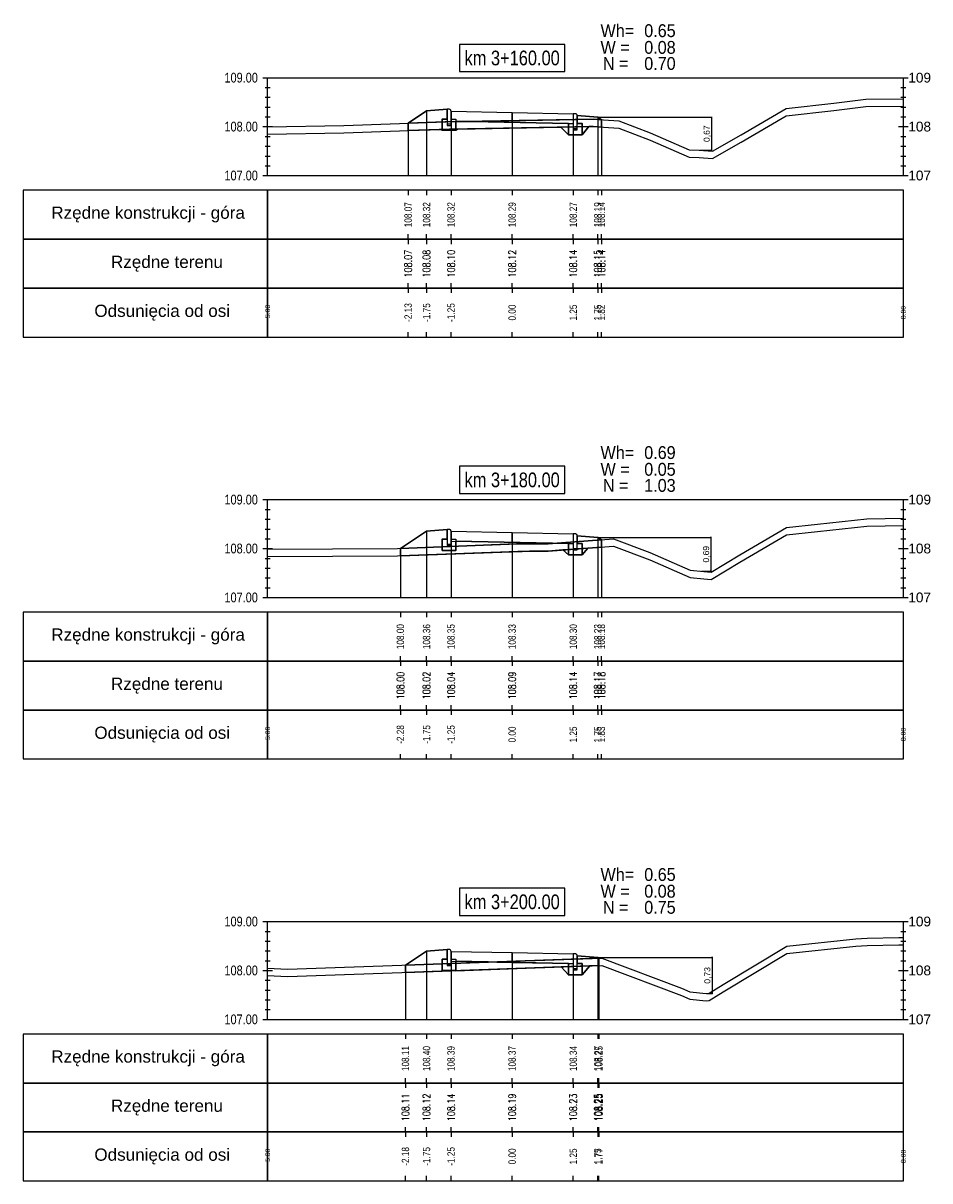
# Model space of a CAD drawing. Extents: x 7537626 to 7538805, y 5722894 to 5725486.
# Tile 71 of 105: x 7538498 to 7538517, y 5725387 to 5725410. Entities that reach past the tile are written whole.
import ezdxf

# ---------------------------------------------------------------- set-up
doc = ezdxf.new("R2010")
doc.units = 0
doc.header["$PDMODE"] = 35
doc.header["$PDSIZE"] = 0.3
for name, color, linetype in [('C-DROGI-PROFILE', 7, 'Continuous'), ('C-DROGI-PROFILE-ETYKIETY', 7, 'Continuous'), ('C-DROGI-PRZEKROJE-ETYKIETY', 7, 'Continuous'), ('C-POPRZECZKA-przekrój', 2, 'Continuous'), ('C-POPRZECZKA-widok', 1, 'Continuous')]:
    doc.layers.add(name, color=color, linetype=linetype)
for name, color, linetype, true_color in [('C-humus', 7, 'Continuous', 0x003df5), ('C-Teren', 7, 'Continuous', 0x008521), ('poprzeczki', 7, 'Continuous', 0x0000d6)]:
    doc.layers.add(name, color=color, linetype=linetype, true_color=true_color)
for name, color, linetype, lineweight, plot in [('D-1.pow. hum.', 7, 'Continuous', 30, False), ('D-2.wykop', 30, 'Continuous', 30, False), ('D-3.nasyp', 4, 'Continuous', 30, False)]:
    doc.layers.add(name, color=color, linetype=linetype, lineweight=lineweight, plot=plot)
doc.layers.add('D-roboty-ziemne-opis', color=2, linetype='Continuous', lineweight=30)
doc.styles.add('2mm08', font='arial.ttf', dxfattribs={"width": 0.8})
doc.styles.add('opis_50', font='arial.ttf', dxfattribs={"height": 0.125})
doc.styles.get("Standard").update_dxf_attribs({"font": 'arial.ttf'})
doc.dimstyles.new('OPIS_50', dxfattribs={"dimscale": 0.5, "dimtxt": 0.125, "dimasz": 0.25, "dimexe": 0.1, "dimexo": 0.15, "dimgap": 0.1, "dimtad": 1, "dimzin": 0, "dimtxsty": 'opis_50', "dimblk": 'ARCHTICK', "dimcen": 0.15, "dimdle": 0.1, "dimaunit": 2, "dimadec": 4, "dimazin": 0, "dimtfac": 1, "dimtmove": 0, "dimatfit": 3, "dimfxl": 1, "dimarcsym": 0})

# ---------------------------------------------------------------- blocks, each defined once
blk = doc.blocks.new('_ArchTick')
at = {"color": 0, "linetype": 'ByBlock', "const_width": 0.15}
blk.add_lwpolyline([(-0.5, -0.5), (0.5, 0.5)], dxfattribs=at)
blk = doc.blocks.new('*D153')
at = {"layer": 'Defpoints', "color": 0, "transparency": 16777216}
for p in [(7538510.068, 5725408.531), (7538512.141, 5725407.859), (7538512.393, 5725407.859)]:
    blk.add_point(p, dxfattribs=at)
at = {"layer": 'poprzeczki', "color": 0, "lineweight": -2, "transparency": 16777216}
for p, q in [((7538510.083, 5725408.531), (7538512.403, 5725408.531)), ((7538512.393, 5725408.541), (7538512.393, 5725407.849)), ((7538512.156, 5725407.859), (7538512.403, 5725407.859))]:
    blk.add_line(p, q, dxfattribs=at)
at = {"layer": 'poprzeczki', "color": 0, "lineweight": -2, "transparency": 16777216, "xscale": 0.025, "yscale": 0.025, "zscale": 0.025}
for p, rotation in [((7538512.393, 5725408.531), 90), ((7538512.393, 5725407.859), 270)]:
    blk.add_blockref('_ArchTick', p, dxfattribs=dict(at, rotation=rotation))
at = {"layer": 'poprzeczki', "color": 0, "transparency": 16777216, "insert": (7538512.308, 5725408.195), "char_height": 0.125, "attachment_point": 5, "rotation": 90, "style": 'opis_50'}
blk.add_mtext('0,67', dxfattribs=at)
blk = doc.blocks.new('*D154')
at = {"layer": 'Defpoints', "color": 0, "transparency": 16777216}
for p in [(7538510.068, 5725399.943), (7538512.177, 5725399.254), (7538512.38, 5725399.254)]:
    blk.add_point(p, dxfattribs=at)
at = {"layer": 'poprzeczki', "color": 0, "lineweight": -2, "transparency": 16777216}
for p, q in [((7538510.083, 5725399.943), (7538512.39, 5725399.943)), ((7538512.38, 5725399.953), (7538512.38, 5725399.244)), ((7538512.192, 5725399.254), (7538512.39, 5725399.254))]:
    blk.add_line(p, q, dxfattribs=at)
at = {"layer": 'poprzeczki', "color": 0, "lineweight": -2, "transparency": 16777216, "xscale": 0.025, "yscale": 0.025, "zscale": 0.025}
for p, rotation in [((7538512.38, 5725399.943), 90), ((7538512.38, 5725399.254), 270)]:
    blk.add_blockref('_ArchTick', p, dxfattribs=dict(at, rotation=rotation))
at = {"layer": 'poprzeczki', "color": 0, "transparency": 16777216, "insert": (7538512.295, 5725399.598), "char_height": 0.125, "attachment_point": 5, "rotation": 90, "style": 'opis_50'}
blk.add_mtext('0,69', dxfattribs=at)
blk = doc.blocks.new('*D155')
at = {"layer": 'Defpoints', "color": 0, "transparency": 16777216}
for p in [(7538510.068, 5725391.356), (7538512.282, 5725390.622), (7538512.406, 5725390.622)]:
    blk.add_point(p, dxfattribs=at)
at = {"layer": 'poprzeczki', "color": 0, "lineweight": -2, "transparency": 16777216}
for p, q in [((7538510.083, 5725391.356), (7538512.416, 5725391.356)), ((7538512.406, 5725391.366), (7538512.406, 5725390.612)), ((7538512.297, 5725390.622), (7538512.416, 5725390.622))]:
    blk.add_line(p, q, dxfattribs=at)
at = {"layer": 'poprzeczki', "color": 0, "lineweight": -2, "transparency": 16777216, "xscale": 0.025, "yscale": 0.025, "zscale": 0.025}
for p, rotation in [((7538512.406, 5725391.356), 90), ((7538512.406, 5725390.622), 270)]:
    blk.add_blockref('_ArchTick', p, dxfattribs=dict(at, rotation=rotation))
at = {"layer": 'poprzeczki', "color": 0, "transparency": 16777216, "insert": (7538512.321, 5725390.989), "char_height": 0.125, "attachment_point": 5, "rotation": 90, "style": 'opis_50'}
blk.add_mtext('0,73', dxfattribs=at)

msp = doc.modelspace()

# ---------------------------------------------------------------- linework, layer by layer
at = {"layer": 'C-DROGI-PROFILE', "color": 7, "linetype": 'Continuous', "lineweight": -3}
for p, q in [((7538506.191, 5725407.039), (7538506.191, 5725406.939)), ((7538506.568, 5725407.039), (7538506.568, 5725406.939)), ((7538507.068, 5725407.039), (7538507.068, 5725406.939)), ((7538508.318, 5725407.039), (7538508.318, 5725406.939)), ((7538509.568, 5725407.039), (7538509.568, 5725406.939)), ((7538510.068, 5725407.039), (7538510.068, 5725406.939)), ((7538510.143, 5725407.039), (7538510.143, 5725406.939)), ((7538506.191, 5725406.039), (7538506.191, 5725406.139)), ((7538506.568, 5725406.039), (7538506.568, 5725406.139)), ((7538507.068, 5725406.039), (7538507.068, 5725406.139)), ((7538508.318, 5725406.039), (7538508.318, 5725406.139)), ((7538509.568, 5725406.039), (7538509.568, 5725406.139)), ((7538510.068, 5725406.039), (7538510.068, 5725406.139)), ((7538510.143, 5725406.039), (7538510.143, 5725406.139)), ((7538506.191, 5725406.039), (7538506.191, 5725405.939)), ((7538506.568, 5725406.039), (7538506.568, 5725405.939)), ((7538507.068, 5725406.039), (7538507.068, 5725405.939)), ((7538508.318, 5725406.039), (7538508.318, 5725405.939)), ((7538509.568, 5725406.039), (7538509.568, 5725405.939)), ((7538510.068, 5725406.039), (7538510.068, 5725405.939)), ((7538510.143, 5725406.039), (7538510.143, 5725405.939)), ((7538506.191, 5725405.039), (7538506.191, 5725405.139)), ((7538506.191, 5725405.039), (7538506.191, 5725404.939)), ((7538506.568, 5725405.039), (7538506.568, 5725405.139)), ((7538506.568, 5725405.039), (7538506.568, 5725404.939)), ((7538507.068, 5725405.039), (7538507.068, 5725405.139)), ((7538507.068, 5725405.039), (7538507.068, 5725404.939)), ((7538508.318, 5725405.039), (7538508.318, 5725405.139)), ((7538508.318, 5725405.039), (7538508.318, 5725404.939)), ((7538509.568, 5725405.039), (7538509.568, 5725405.139)), ((7538509.568, 5725405.039), (7538509.568, 5725404.939)), ((7538510.068, 5725405.039), (7538510.068, 5725405.139)), ((7538510.068, 5725405.039), (7538510.068, 5725404.939)), ((7538510.143, 5725405.039), (7538510.143, 5725405.139)), ((7538510.143, 5725405.039), (7538510.143, 5725404.939)), ((7538506.191, 5725404.039), (7538506.191, 5725404.139)), ((7538506.568, 5725404.039), (7538506.568, 5725404.139)), ((7538507.068, 5725404.039), (7538507.068, 5725404.139)), ((7538508.318, 5725404.039), (7538508.318, 5725404.139)), ((7538509.568, 5725404.039), (7538509.568, 5725404.139)), ((7538510.068, 5725404.039), (7538510.068, 5725404.139)), ((7538510.143, 5725404.039), (7538510.143, 5725404.139)), ((7538506.033, 5725398.414), (7538506.033, 5725398.314)), ((7538506.568, 5725398.414), (7538506.568, 5725398.314)), ((7538507.068, 5725398.414), (7538507.068, 5725398.314)), ((7538508.318, 5725398.414), (7538508.318, 5725398.314)), ((7538509.568, 5725398.414), (7538509.568, 5725398.314)), ((7538510.068, 5725398.414), (7538510.068, 5725398.314)), ((7538510.144, 5725398.414), (7538510.144, 5725398.314)), ((7538506.033, 5725397.414), (7538506.033, 5725397.514)), ((7538506.033, 5725397.414), (7538506.033, 5725397.314)), ((7538506.568, 5725397.414), (7538506.568, 5725397.514)), ((7538506.568, 5725397.414), (7538506.568, 5725397.314)), ((7538507.068, 5725397.414), (7538507.068, 5725397.514)), ((7538507.068, 5725397.414), (7538507.068, 5725397.314)), ((7538508.318, 5725397.414), (7538508.318, 5725397.514)), ((7538508.318, 5725397.414), (7538508.318, 5725397.314)), ((7538509.568, 5725397.414), (7538509.568, 5725397.514)), ((7538509.568, 5725397.414), (7538509.568, 5725397.314)), ((7538510.068, 5725397.414), (7538510.068, 5725397.514)), ((7538510.068, 5725397.414), (7538510.068, 5725397.314)), ((7538510.144, 5725397.414), (7538510.144, 5725397.514)), ((7538510.144, 5725397.414), (7538510.144, 5725397.314)), ((7538506.033, 5725396.414), (7538506.033, 5725396.514)), ((7538506.568, 5725396.414), (7538506.568, 5725396.514)), ((7538507.068, 5725396.414), (7538507.068, 5725396.514)), ((7538508.318, 5725396.414), (7538508.318, 5725396.514)), ((7538509.568, 5725396.414), (7538509.568, 5725396.514)), ((7538510.068, 5725396.414), (7538510.068, 5725396.514)), ((7538510.144, 5725396.414), (7538510.144, 5725396.514)), ((7538506.033, 5725396.414), (7538506.033, 5725396.314)), ((7538506.568, 5725396.414), (7538506.568, 5725396.314)), ((7538507.068, 5725396.414), (7538507.068, 5725396.314)), ((7538508.318, 5725396.414), (7538508.318, 5725396.314)), ((7538509.568, 5725396.414), (7538509.568, 5725396.314)), ((7538510.068, 5725396.414), (7538510.068, 5725396.314)), ((7538510.144, 5725396.414), (7538510.144, 5725396.314)), ((7538506.033, 5725395.414), (7538506.033, 5725395.514)), ((7538506.568, 5725395.414), (7538506.568, 5725395.514)), ((7538507.068, 5725395.414), (7538507.068, 5725395.514)), ((7538508.318, 5725395.414), (7538508.318, 5725395.514)), ((7538509.568, 5725395.414), (7538509.568, 5725395.514)), ((7538510.068, 5725395.414), (7538510.068, 5725395.514)), ((7538510.144, 5725395.414), (7538510.144, 5725395.514)), ((7538506.137, 5725389.789), (7538506.137, 5725389.689)), ((7538506.568, 5725389.789), (7538506.568, 5725389.689)), ((7538507.068, 5725389.789), (7538507.068, 5725389.689)), ((7538508.318, 5725389.789), (7538508.318, 5725389.689)), ((7538509.568, 5725389.789), (7538509.568, 5725389.689)), ((7538510.068, 5725389.789), (7538510.068, 5725389.689)), ((7538510.093, 5725389.789), (7538510.093, 5725389.689)), ((7538506.137, 5725388.789), (7538506.137, 5725388.889)), ((7538506.568, 5725388.789), (7538506.568, 5725388.889)), ((7538507.068, 5725388.789), (7538507.068, 5725388.889)), ((7538508.318, 5725388.789), (7538508.318, 5725388.889)), ((7538509.568, 5725388.789), (7538509.568, 5725388.889)), ((7538510.068, 5725388.789), (7538510.068, 5725388.889)), ((7538510.093, 5725388.789), (7538510.093, 5725388.889)), ((7538506.137, 5725388.789), (7538506.137, 5725388.689)), ((7538506.568, 5725388.789), (7538506.568, 5725388.689)), ((7538507.068, 5725388.789), (7538507.068, 5725388.689)), ((7538508.318, 5725388.789), (7538508.318, 5725388.689)), ((7538509.568, 5725388.789), (7538509.568, 5725388.689)), ((7538510.068, 5725388.789), (7538510.068, 5725388.689)), ((7538510.093, 5725388.789), (7538510.093, 5725388.689)), ((7538506.137, 5725387.789), (7538506.137, 5725387.889)), ((7538506.137, 5725387.789), (7538506.137, 5725387.689)), ((7538506.568, 5725387.789), (7538506.568, 5725387.889)), ((7538506.568, 5725387.789), (7538506.568, 5725387.689)), ((7538507.068, 5725387.789), (7538507.068, 5725387.889)), ((7538507.068, 5725387.789), (7538507.068, 5725387.689)), ((7538508.318, 5725387.789), (7538508.318, 5725387.889)), ((7538508.318, 5725387.789), (7538508.318, 5725387.689)), ((7538509.568, 5725387.789), (7538509.568, 5725387.889)), ((7538509.568, 5725387.789), (7538509.568, 5725387.689)), ((7538510.068, 5725387.789), (7538510.068, 5725387.889)), ((7538510.068, 5725387.789), (7538510.068, 5725387.689)), ((7538510.093, 5725387.789), (7538510.093, 5725387.889)), ((7538510.093, 5725387.789), (7538510.093, 5725387.689)), ((7538506.137, 5725386.789), (7538506.137, 5725386.889)), ((7538506.568, 5725386.789), (7538506.568, 5725386.889)), ((7538507.068, 5725386.789), (7538507.068, 5725386.889)), ((7538508.318, 5725386.789), (7538508.318, 5725386.889)), ((7538509.568, 5725386.789), (7538509.568, 5725386.889)), ((7538510.068, 5725386.789), (7538510.068, 5725386.889)), ((7538510.093, 5725386.789), (7538510.093, 5725386.889))]:
    msp.add_line(p, q, dxfattribs=at)
at = {"layer": 'C-DROGI-PROFILE', "color": 1, "linetype": 'Continuous', "lineweight": -3}
for points in [[(7538503.318, 5725406.039), (7538503.318, 5725407.039), (7538498.318, 5725407.039), (7538498.318, 5725406.039)], [(7538503.318, 5725406.039), (7538516.318, 5725406.039), (7538516.318, 5725407.039), (7538503.318, 5725407.039)], [(7538503.318, 5725405.039), (7538503.318, 5725406.039), (7538498.318, 5725406.039), (7538498.318, 5725405.039)], [(7538503.318, 5725405.039), (7538516.318, 5725405.039), (7538516.318, 5725406.039), (7538503.318, 5725406.039)], [(7538503.318, 5725404.039), (7538503.318, 5725405.039), (7538498.318, 5725405.039), (7538498.318, 5725404.039)], [(7538503.318, 5725404.039), (7538516.318, 5725404.039), (7538516.318, 5725405.039), (7538503.318, 5725405.039)], [(7538503.318, 5725397.414), (7538503.318, 5725398.414), (7538498.318, 5725398.414), (7538498.318, 5725397.414)], [(7538503.318, 5725397.414), (7538516.318, 5725397.414), (7538516.318, 5725398.414), (7538503.318, 5725398.414)], [(7538503.318, 5725396.414), (7538503.318, 5725397.414), (7538498.318, 5725397.414), (7538498.318, 5725396.414)], [(7538503.318, 5725396.414), (7538516.318, 5725396.414), (7538516.318, 5725397.414), (7538503.318, 5725397.414)], [(7538503.318, 5725395.414), (7538503.318, 5725396.414), (7538498.318, 5725396.414), (7538498.318, 5725395.414)], [(7538503.318, 5725395.414), (7538516.318, 5725395.414), (7538516.318, 5725396.414), (7538503.318, 5725396.414)], [(7538503.318, 5725388.789), (7538503.318, 5725389.789), (7538498.318, 5725389.789), (7538498.318, 5725388.789)], [(7538503.318, 5725388.789), (7538516.318, 5725388.789), (7538516.318, 5725389.789), (7538503.318, 5725389.789)], [(7538503.318, 5725387.789), (7538503.318, 5725388.789), (7538498.318, 5725388.789), (7538498.318, 5725387.789)], [(7538503.318, 5725387.789), (7538516.318, 5725387.789), (7538516.318, 5725388.789), (7538503.318, 5725388.789)], [(7538503.318, 5725386.789), (7538503.318, 5725387.789), (7538498.318, 5725387.789), (7538498.318, 5725386.789)], [(7538503.318, 5725386.789), (7538516.318, 5725386.789), (7538516.318, 5725387.789), (7538503.318, 5725387.789)]]:
    msp.add_3dface(points, dxfattribs=at)
at = {"layer": 'C-DROGI-PRZEKROJE-ETYKIETY', "color": 1, "linetype": 'Continuous', "lineweight": -3}
for p, q in [((7538506.568, 5725408.661), (7538506.568, 5725407.339)), ((7538507.068, 5725408.654), (7538507.068, 5725407.339)), ((7538508.318, 5725408.629), (7538508.318, 5725407.339)), ((7538509.568, 5725408.604), (7538509.568, 5725407.339)), ((7538510.068, 5725408.531), (7538510.068, 5725407.339)), ((7538506.191, 5725408.409), (7538506.191, 5725407.339)), ((7538510.143, 5725408.481), (7538510.143, 5725407.339)), ((7538506.568, 5725400.073), (7538506.568, 5725398.714)), ((7538507.068, 5725400.067), (7538507.068, 5725398.714)), ((7538508.318, 5725400.042), (7538508.318, 5725398.714)), ((7538509.568, 5725400.017), (7538509.568, 5725398.714)), ((7538510.068, 5725399.943), (7538510.068, 5725398.714)), ((7538510.144, 5725399.893), (7538510.144, 5725398.714)), ((7538506.033, 5725399.717), (7538506.033, 5725398.714)), ((7538506.568, 5725391.486), (7538506.568, 5725390.089)), ((7538507.068, 5725391.48), (7538507.068, 5725390.089)), ((7538508.318, 5725391.455), (7538508.318, 5725390.089)), ((7538509.568, 5725391.43), (7538509.568, 5725390.089)), ((7538510.068, 5725391.356), (7538510.068, 5725390.089)), ((7538510.093, 5725391.34), (7538510.093, 5725390.089)), ((7538506.137, 5725391.199), (7538506.137, 5725390.089))]:
    msp.add_line(p, q, dxfattribs=at)
at = {"layer": 'C-humus'}
for p, q in [((7538514.898, 5725408.67), (7538515.553, 5725408.749)), ((7538515.553, 5725408.749), (7538516.318, 5725408.761)), ((7538512.998, 5725408.021), (7538513.92, 5725408.561)), ((7538513.92, 5725408.561), (7538514.898, 5725408.67)), ((7538504.877, 5725408.21), (7538506.96, 5725408.288)), ((7538506.96, 5725408.288), (7538507.56, 5725408.292)), ((7538507.56, 5725408.292), (7538509.973, 5725408.341)), ((7538509.973, 5725408.341), (7538510.5, 5725408.309)), ((7538510.5, 5725408.309), (7538511.139, 5725408.061)), ((7538503.318, 5725408.185), (7538504.877, 5725408.21)), ((7538511.139, 5725408.061), (7538511.941, 5725407.713)), ((7538512.415, 5725407.685), (7538512.998, 5725408.021)), ((7538511.941, 5725407.713), (7538512.141, 5725407.709)), ((7538512.141, 5725407.709), (7538512.415, 5725407.685)), ((7538512.974, 5725399.436), (7538513.929, 5725399.994)), ((7538513.929, 5725399.994), (7538514.564, 5725400.063)), ((7538514.564, 5725400.063), (7538515.569, 5725400.175)), ((7538515.569, 5725400.175), (7538516.318, 5725400.184)), ((7538509.057, 5725399.664), (7538510.389, 5725399.76)), ((7538510.389, 5725399.76), (7538511.13, 5725399.482)), ((7538503.318, 5725399.555), (7538505.974, 5725399.565)), ((7538505.974, 5725399.565), (7538508.435, 5725399.659)), ((7538508.435, 5725399.659), (7538509.057, 5725399.664)), ((7538511.13, 5725399.482), (7538511.956, 5725399.123)), ((7538512.387, 5725399.083), (7538512.974, 5725399.436)), ((7538511.956, 5725399.123), (7538512.237, 5725399.098)), ((7538512.237, 5725399.098), (7538512.387, 5725399.083)), ((7538513.937, 5725391.435), (7538515.343, 5725391.586)), ((7538515.343, 5725391.586), (7538515.576, 5725391.602)), ((7538515.576, 5725391.602), (7538516.223, 5725391.613)), ((7538516.223, 5725391.613), (7538516.318, 5725391.614)), ((7538512.635, 5725390.653), (7538513.937, 5725391.435)), ((7538503.318, 5725390.984), (7538503.725, 5725390.963)), ((7538503.725, 5725390.963), (7538510.155, 5725391.192)), ((7538510.155, 5725391.192), (7538511.784, 5725390.579)), ((7538511.784, 5725390.579), (7538511.949, 5725390.505)), ((7538512.349, 5725390.476), (7538512.635, 5725390.653)), ((7538511.949, 5725390.505), (7538512.282, 5725390.472)), ((7538512.282, 5725390.472), (7538512.349, 5725390.476))]:
    msp.add_line(p, q, dxfattribs=at)
at = {"layer": 'C-POPRZECZKA-przekrój', "color": 2, "linetype": 'Continuous', "lineweight": -3}
for p, q in [((7538506.191, 5725408.409), (7538506.568, 5725408.661)), ((7538506.568, 5725408.661), (7538506.988, 5725408.694)), ((7538507.028, 5725408.694), (7538506.988, 5725408.694)), ((7538506.988, 5725408.694), (7538506.988, 5725408.364)), ((7538507.033, 5725408.694), (7538507.028, 5725408.694)), ((7538507.042, 5725408.692), (7538507.033, 5725408.694)), ((7538507.05, 5725408.688), (7538507.042, 5725408.692)), ((7538507.056, 5725408.683), (7538507.05, 5725408.688)), ((7538507.061, 5725408.677), (7538507.056, 5725408.683)), ((7538507.065, 5725408.67), (7538507.061, 5725408.677)), ((7538507.067, 5725408.662), (7538507.065, 5725408.67)), ((7538507.068, 5725408.654), (7538507.067, 5725408.662)), ((7538507.068, 5725408.654), (7538508.318, 5725408.629)), ((7538507.068, 5725408.654), (7538507.069, 5725408.454)), ((7538507.068, 5725408.364), (7538507.068, 5725408.654)), ((7538507.068, 5725408.654), (7538507.068, 5725408.494)), ((7538508.318, 5725408.429), (7538508.318, 5725408.629)), ((7538508.318, 5725408.629), (7538509.568, 5725408.604)), ((7538509.568, 5725408.604), (7538509.567, 5725408.404)), ((7538509.608, 5725408.604), (7538509.568, 5725408.604)), ((7538509.568, 5725408.604), (7538509.568, 5725408.274)), ((7538509.613, 5725408.604), (7538509.608, 5725408.604)), ((7538509.622, 5725408.602), (7538509.613, 5725408.604)), ((7538509.63, 5725408.598), (7538509.622, 5725408.602)), ((7538509.636, 5725408.593), (7538509.63, 5725408.598)), ((7538509.641, 5725408.587), (7538509.636, 5725408.593)), ((7538509.645, 5725408.58), (7538509.641, 5725408.587)), ((7538509.647, 5725408.572), (7538509.645, 5725408.58)), ((7538509.648, 5725408.564), (7538509.647, 5725408.572)), ((7538509.648, 5725408.274), (7538509.648, 5725408.564)), ((7538509.648, 5725408.564), (7538509.648, 5725408.404)), ((7538509.648, 5725408.564), (7538510.068, 5725408.531)), ((7538510.068, 5725408.531), (7538510.143, 5725408.481)), ((7538506.888, 5725408.264), (7538506.888, 5725408.494)), ((7538506.888, 5725408.494), (7538506.988, 5725408.494)), ((7538507.168, 5725408.264), (7538506.888, 5725408.264)), ((7538506.988, 5725408.494), (7538506.988, 5725408.394)), ((7538506.988, 5725408.394), (7538507.068, 5725408.394)), ((7538506.988, 5725408.364), (7538507.068, 5725408.364)), ((7538507.068, 5725408.494), (7538507.168, 5725408.494)), ((7538507.069, 5725408.454), (7538508.318, 5725408.429)), ((7538507.168, 5725408.494), (7538507.168, 5725408.264)), ((7538508.318, 5725408.429), (7538509.567, 5725408.404)), ((7538509.468, 5725408.174), (7538509.468, 5725408.404)), ((7538509.468, 5725408.404), (7538509.568, 5725408.404)), ((7538509.568, 5725408.404), (7538509.568, 5725408.304)), ((7538509.568, 5725408.304), (7538509.648, 5725408.304)), ((7538509.568, 5725408.274), (7538509.648, 5725408.274)), ((7538509.648, 5725408.404), (7538509.748, 5725408.404)), ((7538509.748, 5725408.404), (7538509.748, 5725408.174)), ((7538509.748, 5725408.174), (7538509.468, 5725408.174)), ((7538506.033, 5725399.717), (7538506.568, 5725400.073)), ((7538506.568, 5725400.073), (7538506.988, 5725400.107)), ((7538507.028, 5725400.107), (7538506.988, 5725400.107)), ((7538506.988, 5725400.107), (7538506.988, 5725399.777)), ((7538507.033, 5725400.107), (7538507.028, 5725400.107)), ((7538507.042, 5725400.104), (7538507.033, 5725400.107)), ((7538507.05, 5725400.1), (7538507.042, 5725400.104)), ((7538507.056, 5725400.095), (7538507.05, 5725400.1)), ((7538507.061, 5725400.09), (7538507.056, 5725400.095)), ((7538507.065, 5725400.083), (7538507.061, 5725400.09)), ((7538507.067, 5725400.074), (7538507.065, 5725400.083)), ((7538507.068, 5725400.067), (7538507.067, 5725400.074)), ((7538507.068, 5725400.067), (7538508.318, 5725400.042)), ((7538507.068, 5725400.067), (7538507.069, 5725399.867)), ((7538507.068, 5725399.777), (7538507.068, 5725400.067)), ((7538507.068, 5725400.067), (7538507.068, 5725399.907)), ((7538508.318, 5725399.842), (7538508.318, 5725400.042)), ((7538508.318, 5725400.042), (7538509.568, 5725400.017)), ((7538509.568, 5725400.017), (7538509.567, 5725399.817)), ((7538509.608, 5725400.017), (7538509.568, 5725400.017)), ((7538509.568, 5725400.017), (7538509.568, 5725399.687)), ((7538509.613, 5725400.017), (7538509.608, 5725400.017)), ((7538509.622, 5725400.014), (7538509.613, 5725400.017)), ((7538509.63, 5725400.01), (7538509.622, 5725400.014)), ((7538509.636, 5725400.005), (7538509.63, 5725400.01)), ((7538509.641, 5725400), (7538509.636, 5725400.005)), ((7538509.645, 5725399.993), (7538509.641, 5725400)), ((7538509.647, 5725399.984), (7538509.645, 5725399.993)), ((7538509.648, 5725399.977), (7538509.647, 5725399.984)), ((7538509.648, 5725399.687), (7538509.648, 5725399.977)), ((7538509.648, 5725399.977), (7538509.648, 5725399.817)), ((7538509.648, 5725399.977), (7538510.068, 5725399.943)), ((7538506.888, 5725399.677), (7538506.888, 5725399.907)), ((7538506.888, 5725399.907), (7538506.988, 5725399.907)), ((7538506.988, 5725399.907), (7538506.988, 5725399.807)), ((7538506.988, 5725399.807), (7538507.068, 5725399.807)), ((7538506.988, 5725399.777), (7538507.068, 5725399.777)), ((7538507.068, 5725399.907), (7538507.168, 5725399.907)), ((7538507.069, 5725399.867), (7538508.318, 5725399.842)), ((7538507.168, 5725399.907), (7538507.168, 5725399.677)), ((7538508.318, 5725399.842), (7538509.567, 5725399.817)), ((7538509.468, 5725399.587), (7538509.468, 5725399.817)), ((7538509.468, 5725399.817), (7538509.568, 5725399.817)), ((7538509.568, 5725399.817), (7538509.568, 5725399.717)), ((7538509.648, 5725399.817), (7538509.748, 5725399.817)), ((7538509.748, 5725399.817), (7538509.748, 5725399.587)), ((7538510.068, 5725399.943), (7538510.144, 5725399.893)), ((7538507.168, 5725399.677), (7538506.888, 5725399.677)), ((7538509.748, 5725399.587), (7538509.468, 5725399.587)), ((7538509.568, 5725399.717), (7538509.648, 5725399.717)), ((7538509.568, 5725399.687), (7538509.648, 5725399.687)), ((7538506.137, 5725391.199), (7538506.568, 5725391.486)), ((7538506.568, 5725391.486), (7538506.988, 5725391.52)), ((7538507.028, 5725391.52), (7538506.988, 5725391.52)), ((7538506.988, 5725391.52), (7538506.988, 5725391.19)), ((7538507.033, 5725391.519), (7538507.028, 5725391.52)), ((7538507.042, 5725391.517), (7538507.033, 5725391.519)), ((7538507.05, 5725391.513), (7538507.042, 5725391.517)), ((7538507.056, 5725391.508), (7538507.05, 5725391.513)), ((7538507.061, 5725391.503), (7538507.056, 5725391.508)), ((7538507.065, 5725391.495), (7538507.061, 5725391.503)), ((7538507.067, 5725391.487), (7538507.065, 5725391.495)), ((7538507.068, 5725391.48), (7538507.067, 5725391.487)), ((7538507.068, 5725391.48), (7538508.318, 5725391.455)), ((7538507.068, 5725391.48), (7538507.069, 5725391.28)), ((7538507.068, 5725391.19), (7538507.068, 5725391.48)), ((7538507.068, 5725391.48), (7538507.068, 5725391.32)), ((7538506.888, 5725391.09), (7538506.888, 5725391.32)), ((7538506.888, 5725391.32), (7538506.988, 5725391.32)), ((7538506.988, 5725391.32), (7538506.988, 5725391.22)), ((7538506.988, 5725391.22), (7538507.068, 5725391.22)), ((7538507.068, 5725391.32), (7538507.168, 5725391.32)), ((7538507.069, 5725391.28), (7538508.318, 5725391.255)), ((7538507.168, 5725391.32), (7538507.168, 5725391.09)), ((7538508.318, 5725391.255), (7538508.318, 5725391.455)), ((7538508.318, 5725391.455), (7538509.568, 5725391.43)), ((7538508.318, 5725391.255), (7538509.567, 5725391.23)), ((7538509.468, 5725391), (7538509.468, 5725391.23)), ((7538509.468, 5725391.23), (7538509.568, 5725391.23)), ((7538509.568, 5725391.43), (7538509.567, 5725391.23)), ((7538509.608, 5725391.43), (7538509.568, 5725391.43)), ((7538509.568, 5725391.43), (7538509.568, 5725391.1)), ((7538509.568, 5725391.23), (7538509.568, 5725391.13)), ((7538509.613, 5725391.429), (7538509.608, 5725391.43)), ((7538509.622, 5725391.427), (7538509.613, 5725391.429)), ((7538509.63, 5725391.423), (7538509.622, 5725391.427)), ((7538509.636, 5725391.418), (7538509.63, 5725391.423)), ((7538509.641, 5725391.413), (7538509.636, 5725391.418)), ((7538509.645, 5725391.405), (7538509.641, 5725391.413)), ((7538509.647, 5725391.397), (7538509.645, 5725391.405)), ((7538509.648, 5725391.39), (7538509.647, 5725391.397)), ((7538509.648, 5725391.1), (7538509.648, 5725391.39)), ((7538509.648, 5725391.39), (7538509.648, 5725391.23)), ((7538509.648, 5725391.39), (7538510.068, 5725391.356)), ((7538509.648, 5725391.23), (7538509.748, 5725391.23)), ((7538509.748, 5725391.23), (7538509.748, 5725391)), ((7538510.068, 5725391.356), (7538510.093, 5725391.34)), ((7538507.168, 5725391.09), (7538506.888, 5725391.09)), ((7538506.988, 5725391.19), (7538507.068, 5725391.19)), ((7538509.748, 5725391), (7538509.468, 5725391)), ((7538509.568, 5725391.13), (7538509.648, 5725391.13)), ((7538509.568, 5725391.1), (7538509.648, 5725391.1))]:
    msp.add_line(p, q, dxfattribs=at)
at = {"layer": 'C-POPRZECZKA-widok', "color": 1, "linetype": 'Continuous', "lineweight": -3}
for p, q in [((7538503.218, 5725409.339), (7538516.418, 5725409.339)), ((7538503.318, 5725407.339), (7538503.318, 5725409.339)), ((7538516.318, 5725407.339), (7538516.318, 5725409.339)), ((7538503.268, 5725409.139), (7538503.368, 5725409.139)), ((7538516.268, 5725409.139), (7538516.368, 5725409.139)), ((7538503.268, 5725408.939), (7538503.368, 5725408.939)), ((7538503.268, 5725408.739), (7538503.368, 5725408.739)), ((7538516.268, 5725408.939), (7538516.368, 5725408.939)), ((7538516.268, 5725408.739), (7538516.368, 5725408.739)), ((7538503.268, 5725408.539), (7538503.368, 5725408.539)), ((7538516.268, 5725408.539), (7538516.368, 5725408.539)), ((7538503.218, 5725408.339), (7538503.418, 5725408.339)), ((7538503.268, 5725408.339), (7538503.368, 5725408.339)), ((7538516.218, 5725408.339), (7538516.418, 5725408.339)), ((7538516.268, 5725408.339), (7538516.368, 5725408.339)), ((7538503.268, 5725408.139), (7538503.368, 5725408.139)), ((7538516.268, 5725408.139), (7538516.368, 5725408.139)), ((7538503.268, 5725407.939), (7538503.368, 5725407.939)), ((7538516.268, 5725407.939), (7538516.368, 5725407.939)), ((7538503.268, 5725407.739), (7538503.368, 5725407.739)), ((7538516.268, 5725407.739), (7538516.368, 5725407.739)), ((7538503.218, 5725407.339), (7538516.418, 5725407.339)), ((7538503.268, 5725407.539), (7538503.368, 5725407.539)), ((7538516.268, 5725407.539), (7538516.368, 5725407.539)), ((7538503.218, 5725400.714), (7538516.418, 5725400.714)), ((7538503.318, 5725398.714), (7538503.318, 5725400.714)), ((7538516.318, 5725398.714), (7538516.318, 5725400.714)), ((7538503.268, 5725400.514), (7538503.368, 5725400.514)), ((7538516.268, 5725400.514), (7538516.368, 5725400.514)), ((7538503.268, 5725400.314), (7538503.368, 5725400.314)), ((7538516.268, 5725400.314), (7538516.368, 5725400.314)), ((7538503.268, 5725400.114), (7538503.368, 5725400.114)), ((7538516.268, 5725400.114), (7538516.368, 5725400.114)), ((7538503.268, 5725399.914), (7538503.368, 5725399.914)), ((7538516.268, 5725399.914), (7538516.368, 5725399.914)), ((7538503.218, 5725399.714), (7538503.418, 5725399.714)), ((7538503.268, 5725399.714), (7538503.368, 5725399.714)), ((7538503.268, 5725399.514), (7538503.368, 5725399.514)), ((7538516.218, 5725399.714), (7538516.418, 5725399.714)), ((7538516.268, 5725399.714), (7538516.368, 5725399.714)), ((7538516.268, 5725399.514), (7538516.368, 5725399.514)), ((7538503.268, 5725399.314), (7538503.368, 5725399.314)), ((7538516.268, 5725399.314), (7538516.368, 5725399.314)), ((7538503.268, 5725399.114), (7538503.368, 5725399.114)), ((7538516.268, 5725399.114), (7538516.368, 5725399.114)), ((7538503.268, 5725398.914), (7538503.368, 5725398.914)), ((7538516.268, 5725398.914), (7538516.368, 5725398.914)), ((7538503.218, 5725398.714), (7538516.418, 5725398.714)), ((7538503.218, 5725392.089), (7538516.418, 5725392.089)), ((7538503.318, 5725390.089), (7538503.318, 5725392.089)), ((7538516.318, 5725390.089), (7538516.318, 5725392.089)), ((7538503.268, 5725391.889), (7538503.368, 5725391.889)), ((7538516.268, 5725391.889), (7538516.368, 5725391.889)), ((7538503.268, 5725391.689), (7538503.368, 5725391.689)), ((7538503.268, 5725391.489), (7538503.368, 5725391.489)), ((7538516.268, 5725391.689), (7538516.368, 5725391.689)), ((7538516.268, 5725391.489), (7538516.368, 5725391.489)), ((7538503.268, 5725391.289), (7538503.368, 5725391.289)), ((7538516.268, 5725391.289), (7538516.368, 5725391.289)), ((7538503.218, 5725391.089), (7538503.418, 5725391.089)), ((7538503.268, 5725391.089), (7538503.368, 5725391.089)), ((7538516.218, 5725391.089), (7538516.418, 5725391.089)), ((7538516.268, 5725391.089), (7538516.368, 5725391.089)), ((7538503.268, 5725390.889), (7538503.368, 5725390.889)), ((7538516.268, 5725390.889), (7538516.368, 5725390.889)), ((7538503.268, 5725390.689), (7538503.368, 5725390.689)), ((7538516.268, 5725390.689), (7538516.368, 5725390.689)), ((7538503.268, 5725390.489), (7538503.368, 5725390.489)), ((7538503.268, 5725390.289), (7538503.368, 5725390.289)), ((7538516.268, 5725390.489), (7538516.368, 5725390.489)), ((7538516.268, 5725390.289), (7538516.368, 5725390.289)), ((7538503.218, 5725390.089), (7538516.418, 5725390.089))]:
    msp.add_line(p, q, dxfattribs=at)
at = {"layer": 'C-POPRZECZKA-widok', "color": 3, "linetype": 'Continuous', "lineweight": -3}
for points in [[(7538507.238, 5725409.464), (7538509.398, 5725409.464), (7538509.398, 5725410.021), (7538507.238, 5725410.021)], [(7538507.238, 5725400.839), (7538509.398, 5725400.839), (7538509.398, 5725401.396), (7538507.238, 5725401.396)], [(7538507.238, 5725392.214), (7538509.398, 5725392.214), (7538509.398, 5725392.771), (7538507.238, 5725392.771)]]:
    msp.add_3dface(points, dxfattribs=at)
at = {"layer": 'C-Teren'}
for p, q in [((7538513.92, 5725408.711), (7538514.898, 5725408.82)), ((7538514.898, 5725408.82), (7538515.553, 5725408.899)), ((7538515.553, 5725408.899), (7538516.318, 5725408.911)), ((7538512.998, 5725408.171), (7538513.92, 5725408.711)), ((7538503.318, 5725408.335), (7538504.877, 5725408.36)), ((7538504.877, 5725408.36), (7538506.96, 5725408.438)), ((7538506.96, 5725408.438), (7538507.56, 5725408.442)), ((7538507.56, 5725408.442), (7538509.973, 5725408.491)), ((7538509.973, 5725408.491), (7538510.5, 5725408.459)), ((7538510.5, 5725408.459), (7538511.139, 5725408.211)), ((7538511.139, 5725408.211), (7538511.941, 5725407.863)), ((7538512.415, 5725407.835), (7538512.998, 5725408.171)), ((7538511.941, 5725407.863), (7538512.141, 5725407.859)), ((7538512.141, 5725407.859), (7538512.415, 5725407.835)), ((7538513.929, 5725400.144), (7538514.564, 5725400.213)), ((7538514.564, 5725400.213), (7538515.569, 5725400.325)), ((7538515.569, 5725400.325), (7538516.318, 5725400.334)), ((7538512.974, 5725399.586), (7538513.929, 5725400.144)), ((7538505.974, 5725399.715), (7538508.435, 5725399.809)), ((7538508.435, 5725399.809), (7538509.057, 5725399.814)), ((7538509.057, 5725399.814), (7538510.389, 5725399.91)), ((7538510.389, 5725399.91), (7538511.13, 5725399.632)), ((7538503.318, 5725399.705), (7538505.974, 5725399.715)), ((7538511.13, 5725399.632), (7538511.956, 5725399.273)), ((7538512.387, 5725399.233), (7538512.974, 5725399.586)), ((7538511.956, 5725399.273), (7538512.237, 5725399.248)), ((7538512.237, 5725399.248), (7538512.387, 5725399.233)), ((7538513.937, 5725391.585), (7538515.343, 5725391.736)), ((7538515.343, 5725391.736), (7538515.576, 5725391.752)), ((7538515.576, 5725391.752), (7538516.223, 5725391.763)), ((7538516.223, 5725391.763), (7538516.318, 5725391.764)), ((7538512.635, 5725390.803), (7538513.937, 5725391.585)), ((7538503.725, 5725391.113), (7538510.155, 5725391.342)), ((7538510.155, 5725391.342), (7538511.784, 5725390.729)), ((7538503.318, 5725391.134), (7538503.725, 5725391.113)), ((7538512.349, 5725390.626), (7538512.635, 5725390.803)), ((7538511.784, 5725390.729), (7538511.949, 5725390.655)), ((7538511.949, 5725390.655), (7538512.282, 5725390.622)), ((7538512.282, 5725390.622), (7538512.349, 5725390.626))]:
    msp.add_line(p, q, dxfattribs=at)
at = {"layer": 'D-1.pow. hum.'}
for points in [[(7538506.191, 5725408.409), (7538506.191, 5725408.259), (7538507.037, 5725408.288), (7538509.973, 5725408.341), (7538510.143, 5725408.331), (7538510.143, 5725408.481), (7538509.973, 5725408.491), (7538506.947, 5725408.437), (7538506.191, 5725408.409)], [(7538506.033, 5725399.717), (7538506.033, 5725399.567), (7538508.674, 5725399.661), (7538509.057, 5725399.664), (7538510.144, 5725399.743), (7538510.144, 5725399.893), (7538509.057, 5725399.814), (7538508.404, 5725399.808), (7538506.033, 5725399.717)], [(7538506.137, 5725391.199), (7538506.137, 5725391.049), (7538510.093, 5725391.19), (7538510.093, 5725391.34), (7538506.137, 5725391.199)]]:
    msp.add_lwpolyline(points, dxfattribs=at)
at = {"layer": 'D-2.wykop'}
for points in [[(7538506.867, 5725408.283), (7538506.888, 5725408.264), (7538507.168, 5725408.264), (7538507.199, 5725408.291), (7538506.867, 5725408.283)], [(7538509.313, 5725408.328), (7538509.468, 5725408.174), (7538509.748, 5725408.174), (7538509.886, 5725408.339), (7538509.313, 5725408.328)], [(7538509.351, 5725399.685), (7538509.468, 5725399.587), (7538509.748, 5725399.587), (7538509.864, 5725399.722), (7538509.351, 5725399.685)], [(7538509.322, 5725391.162), (7538509.468, 5725391), (7538509.748, 5725391), (7538509.909, 5725391.183), (7538509.322, 5725391.162)]]:
    msp.add_lwpolyline(points, dxfattribs=at)
at = {"layer": 'D-3.nasyp'}
for points in [[(7538506.888, 5725408.264), (7538506.888, 5725408.494), (7538506.988, 5725408.494), (7538506.988, 5725408.694), (7538506.568, 5725408.661), (7538506.191, 5725408.409), (7538506.191, 5725408.259), (7538506.867, 5725408.283), (7538506.888, 5725408.264)], [(7538509.648, 5725408.564), (7538509.648, 5725408.404), (7538509.748, 5725408.404), (7538509.748, 5725408.174), (7538509.886, 5725408.339), (7538509.973, 5725408.341), (7538510.143, 5725408.331), (7538510.143, 5725408.481), (7538510.068, 5725408.531), (7538509.648, 5725408.564)], [(7538507.168, 5725408.452), (7538507.168, 5725408.264), (7538507.199, 5725408.291), (7538509.312, 5725408.329), (7538509.468, 5725408.174), (7538509.468, 5725408.404), (7538507.168, 5725408.452)], [(7538506.888, 5725399.677), (7538506.888, 5725399.907), (7538506.988, 5725399.907), (7538506.988, 5725400.107), (7538506.568, 5725400.073), (7538506.033, 5725399.717), (7538506.033, 5725399.567), (7538507.879, 5725399.633), (7538508.733, 5725399.662), (7538509.057, 5725399.664), (7538509.351, 5725399.685), (7538509.468, 5725399.587), (7538509.468, 5725399.817), (7538507.166, 5725399.865), (7538507.168, 5725399.677), (7538506.888, 5725399.677)], [(7538509.648, 5725399.977), (7538509.648, 5725399.817), (7538509.748, 5725399.817), (7538509.748, 5725399.587), (7538509.864, 5725399.722), (7538510.144, 5725399.743), (7538510.144, 5725399.893), (7538510.068, 5725399.943), (7538509.648, 5725399.977)], [(7538506.888, 5725391.09), (7538506.888, 5725391.32), (7538506.988, 5725391.32), (7538506.988, 5725391.52), (7538506.568, 5725391.486), (7538506.137, 5725391.199), (7538506.137, 5725391.049), (7538507.052, 5725391.081), (7538507.052, 5725391.09), (7538506.888, 5725391.09)], [(7538507.168, 5725391.278), (7538507.168, 5725391.085), (7538509.322, 5725391.162), (7538509.468, 5725391), (7538509.468, 5725391.23), (7538507.168, 5725391.278)], [(7538509.648, 5725391.39), (7538509.648, 5725391.23), (7538509.748, 5725391.23), (7538509.748, 5725391), (7538509.909, 5725391.183), (7538510.093, 5725391.19), (7538510.093, 5725391.34), (7538510.068, 5725391.356), (7538509.648, 5725391.39)]]:
    msp.add_lwpolyline(points, dxfattribs=at)

# ---------------------------------------------------------------- texts
at = {"layer": 'C-DROGI-PROFILE', "color": 2}
for s, p in [('Rzędne konstrukcji - góra', (7538498.893, 5725406.456)), ('Rzędne terenu', (7538500.113, 5725405.45)), ('Odsunięcia od osi', (7538499.774, 5725404.45)), ('Rzędne konstrukcji - góra', (7538498.893, 5725397.831)), ('Rzędne terenu', (7538500.113, 5725396.825)), ('Odsunięcia od osi', (7538499.774, 5725395.825)), ('Rzędne konstrukcji - góra', (7538498.893, 5725389.206)), ('Rzędne terenu', (7538500.113, 5725388.2)), ('Odsunięcia od osi', (7538499.774, 5725387.2))]:
    msp.add_text(s, height=0.25, dxfattribs=at).set_placement(p)
at = {"layer": 'C-DROGI-PROFILE-ETYKIETY', "color": 1, "linetype": 'Continuous', "lineweight": -3, "char_height": 0.15, "attachment_point": 5, "rotation": 90, "style": '2mm08'}
for s, insert in [('108.07', (7538506.191, 5725406.539)), ('108.32', (7538506.568, 5725406.539)), ('108.32', (7538507.068, 5725406.539)), ('108.29', (7538508.318, 5725406.539)), ('108.27', (7538509.568, 5725406.539)), ('108.19', (7538510.068, 5725406.539)), ('108.14', (7538510.143, 5725406.539)), ('{\\Fsimplex.shx|c238;108.07}', (7538506.191, 5725405.539)), ('{\\Fsimplex.shx|c238;108.08}', (7538506.568, 5725405.539)), ('{\\Fsimplex.shx|c238;108.10}', (7538507.068, 5725405.539)), ('{\\Fsimplex.shx|c238;108.12}', (7538508.318, 5725405.539)), ('{\\Fsimplex.shx|c238;108.14}', (7538509.568, 5725405.539)), ('{\\Fsimplex.shx|c238;108.15}', (7538510.068, 5725405.539)), ('{\\Fsimplex.shx|c238;108.14}', (7538510.143, 5725405.539)), ('-2.13', (7538506.191, 5725404.539)), ('-1.75', (7538506.568, 5725404.539)), ('-1.25', (7538507.068, 5725404.539)), ('0.00', (7538508.318, 5725404.539)), ('1.25', (7538509.568, 5725404.539)), ('1.75', (7538510.068, 5725404.539)), ('1.82', (7538510.143, 5725404.539)), ('108.00', (7538506.033, 5725397.914)), ('108.36', (7538506.568, 5725397.914)), ('108.35', (7538507.068, 5725397.914)), ('108.33', (7538508.318, 5725397.914)), ('108.30', (7538509.568, 5725397.914)), ('108.23', (7538510.068, 5725397.914)), ('108.18', (7538510.144, 5725397.914)), ('{\\Fsimplex.shx|c238;108.00}', (7538506.033, 5725396.914)), ('{\\Fsimplex.shx|c238;108.02}', (7538506.568, 5725396.914)), ('{\\Fsimplex.shx|c238;108.04}', (7538507.068, 5725396.914)), ('{\\Fsimplex.shx|c238;108.09}', (7538508.318, 5725396.914)), ('{\\Fsimplex.shx|c238;108.14}', (7538509.568, 5725396.914)), ('{\\Fsimplex.shx|c238;108.17}', (7538510.068, 5725396.914)), ('{\\Fsimplex.shx|c238;108.18}', (7538510.144, 5725396.914)), ('-2.28', (7538506.033, 5725395.914)), ('-1.75', (7538506.568, 5725395.914)), ('-1.25', (7538507.068, 5725395.914)), ('0.00', (7538508.318, 5725395.914)), ('1.25', (7538509.568, 5725395.914)), ('1.75', (7538510.068, 5725395.914)), ('1.83', (7538510.144, 5725395.914)), ('108.11', (7538506.137, 5725389.289)), ('108.40', (7538506.568, 5725389.289)), ('108.39', (7538507.068, 5725389.289)), ('108.37', (7538508.318, 5725389.289)), ('108.34', (7538509.568, 5725389.289)), ('108.27', (7538510.068, 5725389.289)), ('108.25', (7538510.093, 5725389.289)), ('{\\Fsimplex.shx|c238;108.11}', (7538506.137, 5725388.289)), ('{\\Fsimplex.shx|c238;108.12}', (7538506.568, 5725388.289)), ('{\\Fsimplex.shx|c238;108.14}', (7538507.068, 5725388.289)), ('{\\Fsimplex.shx|c238;108.19}', (7538508.318, 5725388.289)), ('{\\Fsimplex.shx|c238;108.23}', (7538509.568, 5725388.289)), ('{\\Fsimplex.shx|c238;108.25}', (7538510.068, 5725388.289)), ('{\\Fsimplex.shx|c238;108.25}', (7538510.093, 5725388.289)), ('-2.18', (7538506.137, 5725387.289)), ('-1.75', (7538506.568, 5725387.289)), ('-1.25', (7538507.068, 5725387.289)), ('0.00', (7538508.318, 5725387.289)), ('1.25', (7538509.568, 5725387.289)), ('1.75', (7538510.068, 5725387.289)), ('1.77', (7538510.093, 5725387.289))]:
    msp.add_mtext(s, dxfattribs=dict(at, insert=insert))
at = {"layer": 'C-DROGI-PROFILE-ETYKIETY', "color": 7, "linetype": 'Continuous', "lineweight": -3, "char_height": 0.1, "attachment_point": 5, "rotation": 90, "style": '2mm08'}
for s, insert in [('-5.00', (7538503.318, 5725404.539)), ('8.00', (7538516.318, 5725404.539)), ('-5.00', (7538503.318, 5725395.914)), ('8.00', (7538516.318, 5725395.914)), ('-5.00', (7538503.318, 5725387.289)), ('8.00', (7538516.318, 5725387.289))]:
    msp.add_mtext(s, dxfattribs=dict(at, insert=insert))
at = {"layer": 'C-POPRZECZKA-widok', "color": 3, "linetype": 'Continuous', "lineweight": -3, "char_height": 0.3, "attachment_point": 8, "style": '2mm08'}
for s, insert in [('km 3+160.00', (7538508.318, 5725409.589)), ('km 3+180.00', (7538508.318, 5725400.964)), ('km 3+200.00', (7538508.318, 5725392.339))]:
    msp.add_mtext(s, dxfattribs=dict(at, insert=insert))
at = {"layer": 'C-POPRZECZKA-widok', "color": 1, "linetype": 'Continuous', "lineweight": -3, "char_height": 0.2, "attachment_point": 6, "style": '2mm08'}
for s, insert in [('109.00', (7538503.118, 5725409.339)), ('108.00', (7538503.118, 5725408.339)), ('107.00', (7538503.118, 5725407.339)), ('109.00', (7538503.118, 5725400.714)), ('108.00', (7538503.118, 5725399.714)), ('107.00', (7538503.118, 5725398.714)), ('109.00', (7538503.118, 5725392.089)), ('108.00', (7538503.118, 5725391.089)), ('107.00', (7538503.118, 5725390.089))]:
    msp.add_mtext(s, dxfattribs=dict(at, insert=insert))
at = {"layer": 'C-POPRZECZKA-widok', "color": 1, "linetype": 'Continuous', "lineweight": -3, "char_height": 0.2, "attachment_point": 4}
for s, insert in [('109', (7538516.418, 5725409.339)), ('108', (7538516.418, 5725408.339)), ('107', (7538516.418, 5725407.339)), ('109', (7538516.418, 5725400.714)), ('108', (7538516.418, 5725399.714)), ('107', (7538516.418, 5725398.714)), ('109', (7538516.418, 5725392.089)), ('108', (7538516.418, 5725391.089)), ('107', (7538516.418, 5725390.089))]:
    msp.add_mtext(s, dxfattribs=dict(at, insert=insert))
at = {"layer": 'D-roboty-ziemne-opis', "lineweight": 25, "width": 0.9}
for s, p in [('Wh=', (7538510.125, 5725410.17)), ('0.65', (7538511.019, 5725410.17)), ('W =', (7538510.125, 5725409.828)), ('0.08', (7538511.019, 5725409.828)), ('N =', (7538510.173, 5725409.499)), ('0.70', (7538511.019, 5725409.499)), ('Wh=', (7538510.125, 5725401.545)), ('0.69', (7538511.019, 5725401.545)), ('W =', (7538510.125, 5725401.203)), ('0.05', (7538511.019, 5725401.203)), ('N =', (7538510.173, 5725400.874)), ('1.03', (7538511.019, 5725400.874)), ('Wh=', (7538510.125, 5725392.92)), ('0.65', (7538511.019, 5725392.92)), ('W =', (7538510.125, 5725392.578)), ('0.08', (7538511.019, 5725392.578)), ('N =', (7538510.173, 5725392.249)), ('0.75', (7538511.019, 5725392.249))]:
    msp.add_text(s, height=0.2625, dxfattribs=at).set_placement(p)

# ---------------------------------------------------------------- dimensions: what is measured, and where the dimension line sits
at = {"layer": 'poprzeczki'}
for base, p1, p2, picture, middle in [((7538512.393, 5725407.859), (7538510.068, 5725408.531), (7538512.141, 5725407.859), '*D153', (7538512.308, 5725408.195)), ((7538512.38, 5725399.254), (7538510.068, 5725399.943), (7538512.177, 5725399.254), '*D154', (7538512.295, 5725399.598)), ((7538512.406, 5725390.622), (7538510.068, 5725391.356), (7538512.282, 5725390.622), '*D155', (7538512.321, 5725390.989))]:
    dim = msp.add_linear_dim(base=base, p1=p1, p2=p2, angle=90, dimstyle='OPIS_50', override={"dimscale": 0.1}, dxfattribs=at)
    dim.commit()
    dim.dimension.update_dxf_attribs({"geometry": picture, "text_midpoint": middle})

doc.saveas('drawing.dxf')
